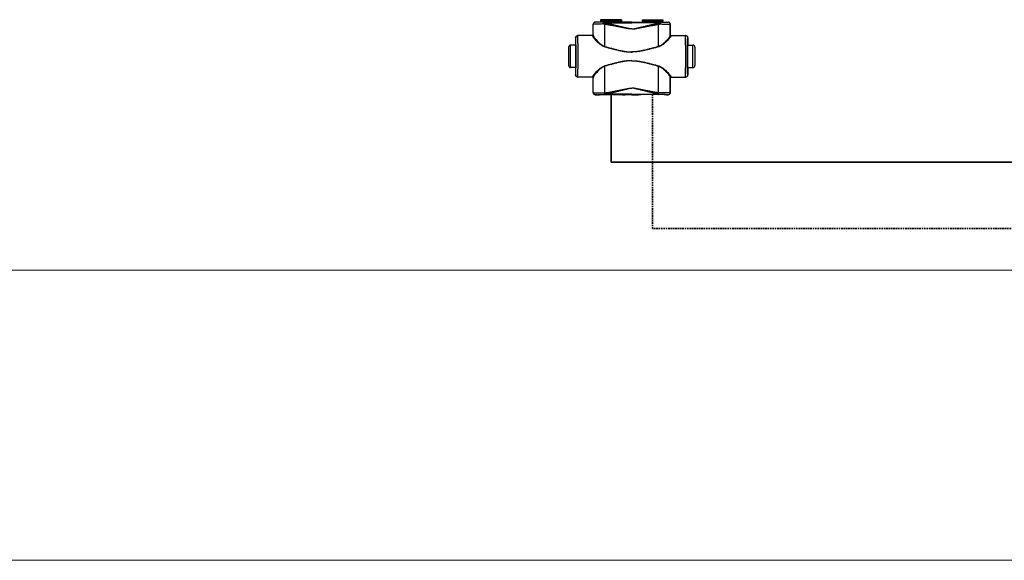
# Model space of a CAD drawing. Header units: millimetres. Extents: x 17747 to 112039, y -74980 to 446921.
# Tile 127 of 256: x 58055 to 59242, y -72260 to -71608. Entities that reach past the tile are written whole.
import ezdxf

# ---------------------------------------------------------------- set-up
doc = ezdxf.new("R2010")
doc.units = ezdxf.units.MM
doc.linetypes.add('phl_thick', pattern=[0])
doc.linetypes.add('VERDECKT', pattern=[9.525, 6.35, -3.175])
for name, color, linetype, lineweight in [('UT_SCHÉMA_PŘÍVOD', 10, 'Continuous', 35), ('UT_SCHÉMA_ZPÁTEČKA', 172, 'VERDECKT', 35), ('VZT_50 POPIS - OBECNE', 7, 'Continuous', 5)]:
    doc.layers.add(name, color=color, linetype=linetype, lineweight=lineweight)

msp = doc.modelspace()

# ---------------------------------------------------------------- linework, layer by layer
at = {"color": 0, "linetype": 'Continuous'}
for p, q in [((58746.6, -71613.8), (58746.5, -71613.7)), ((58746.5, -71626.7), (58746.5, -71613.7)), ((58749.1, -71611.3), (58749, -71611.2)), ((58750.6, -71611.2), (58749, -71611.2)), ((58751, -71611.3), (58750.6, -71611.2)), ((58780.6, -71608.3), (58755.4, -71608.3)), ((58755.4, -71608.3), (58755.4, -71609.7)), ((58755.4, -71609.7), (58756.3, -71610.7)), ((58755.4, -71609.7), (58780.6, -71609.7)), ((58756.3, -71610.7), (58779.6, -71610.7)), ((58756.5, -71611), (58779.5, -71611)), ((58756.5, -71611), (58756.5, -71611.4)), ((58764.1, -71611.4), (58759.2, -71611.4)), ((58759.2, -71612.1), (58759.2, -71611.4)), ((58759.2, -71612.1), (58793, -71612.1)), ((58793, -71611.4), (58771.8, -71611.4)), ((58779.5, -71611), (58779.5, -71611.4)), ((58780.6, -71609.7), (58779.6, -71610.7)), ((58780.6, -71608.3), (58780.6, -71609.7)), ((58786.7, -71611.2), (58785, -71611.3)), ((58793, -71611.2), (58786.7, -71611.2)), ((58793, -71611.2), (58799.2, -71611.2)), ((58793, -71611.4), (58814.1, -71611.4)), ((58826.7, -71612.1), (58793, -71612.1)), ((58799.2, -71611.2), (58801, -71611.3)), ((58805.4, -71608.3), (58830.6, -71608.3)), ((58805.4, -71608.3), (58805.4, -71609.7)), ((58830.6, -71609.7), (58805.4, -71609.7)), ((58805.4, -71609.7), (58806.3, -71610.7)), ((58829.6, -71610.7), (58806.3, -71610.7)), ((58829.5, -71611), (58806.5, -71611)), ((58806.5, -71611), (58806.5, -71611.4)), ((58821.8, -71611.4), (58826.7, -71611.4)), ((58826.7, -71612.1), (58826.7, -71611.4)), ((58829.5, -71611), (58829.5, -71611.4)), ((58830.6, -71609.7), (58829.6, -71610.7)), ((58830.6, -71608.3), (58830.6, -71609.7)), ((58835, -71611.3), (58835.3, -71611.2)), ((58835.3, -71611.2), (58837, -71611.2)), ((58836.8, -71611.3), (58837, -71611.2)), ((58839.3, -71613.8), (58839.5, -71613.7)), ((58839.5, -71626.7), (58839.5, -71613.7)), ((58745.8, -71627.5), (58727.8, -71627.5)), ((58746.5, -71626.7), (58746.6, -71626.7)), ((58839.5, -71626.7), (58839.3, -71626.7)), ((58840.1, -71627.5), (58858.2, -71627.5)), ((58725.5, -71639), (58719.3, -71639)), ((58719.3, -71666), (58719.3, -71639)), ((58725.5, -71630), (58725.3, -71630)), ((58725.3, -71630), (58725.3, -71638.2)), ((58725.3, -71638.2), (58725.5, -71638.5)), ((58725.6, -71638.5), (58725.6, -71638.5)), ((58860.3, -71638.5), (58860.3, -71638.5)), ((58860.4, -71630), (58860.7, -71630)), ((58860.7, -71638.2), (58860.4, -71638.5)), ((58860.4, -71639), (58866.7, -71639)), ((58860.7, -71630), (58860.7, -71638.2)), ((58866.7, -71666), (58866.7, -71639)), ((58716.8, -71641.5), (58716.8, -71663.5)), ((58869.2, -71641.5), (58869.2, -71663.5)), ((58725.5, -71666), (58719.3, -71666)), ((58725.5, -71666.5), (58725.3, -71666.9)), ((58725.3, -71666.9), (58725.3, -71675)), ((58725.3, -71675), (58725.5, -71675)), ((58725.6, -71666.5), (58725.6, -71666.5)), ((58860.3, -71666.5), (58860.3, -71666.5)), ((58860.4, -71666), (58866.7, -71666)), ((58860.4, -71666.5), (58860.7, -71666.9)), ((58860.7, -71675), (58860.4, -71675)), ((58860.7, -71666.9), (58860.7, -71675)), ((58745.8, -71677.5), (58727.8, -71677.5)), ((58746.6, -71678.3), (58746.5, -71678.3)), ((58746.5, -71696.4), (58746.5, -71678.3)), ((58839.3, -71678.3), (58839.5, -71678.3)), ((58839.5, -71696.4), (58839.5, -71678.3)), ((58840.1, -71677.5), (58858.2, -71677.5)), ((58746.5, -71696.4), (58746.6, -71696.3)), ((58749, -71698.9), (58749.1, -71698.8)), ((58750.6, -71698.9), (58749, -71698.9)), ((58751, -71698.8), (58750.6, -71698.9)), ((58760.5, -71696.7), (58760.7, -71696.7)), ((58760.8, -71698.7), (58761, -71698.7)), ((58793, -71698), (58761, -71698)), ((58761, -71698.7), (58761, -71698)), ((58761, -71698.7), (58762.3, -71698.7)), ((58773.6, -71698.7), (58793, -71698.7)), ((58786.7, -71698.9), (58785, -71698.8)), ((58793, -71698.9), (58786.7, -71698.9)), ((58793, -71698), (58824.9, -71698)), ((58812.3, -71698.7), (58793, -71698.7)), ((58793, -71698.9), (58799.2, -71698.9)), ((58799.2, -71698.9), (58801, -71698.8)), ((58824.9, -71698.7), (58823.6, -71698.7)), ((58824.9, -71698.7), (58824.9, -71698)), ((58825.1, -71698.7), (58824.9, -71698.7)), ((58825.4, -71696.7), (58825.2, -71696.7)), ((58835, -71698.8), (58835.3, -71698.9)), ((58835.3, -71698.9), (58837, -71698.9)), ((58837, -71698.9), (58836.8, -71698.8)), ((58839.5, -71696.4), (58839.3, -71696.3))]:
    msp.add_line(p, q, dxfattribs=at)
for centre, radius, start, end in [((58749.1, -71613.8), 2.5, 90.0025, 179.9975), ((58756, -71611), 0.5, 0, 45), ((58780, -71611), 0.5, 135, 180), ((58806, -71611), 0.5, 0, 45), ((58830, -71611), 0.5, 135, 180), ((58836.8, -71613.8), 2.5, 0.0025, 89.9975), ((58728, -71630), 2.5, 90.0022, 180.0011), ((58745.8, -71626.7), 0.8, 270.0036, 359.9972), ((58840.1, -71626.7), 0.8, 180.0028, 269.9964), ((58857.9, -71630), 2.5, 359.9989, 89.9978), ((58719.3, -71641.5), 2.5, 90, 180), ((56285.8, -71652.5), 2442.4, 359.6832, 0.3168), ((61300.1, -71652.5), 2442.4, 179.6832, 180.3168), ((58866.7, -71641.5), 2.5, 0, 90), ((58719.3, -71663.5), 2.5, 180, 270), ((58728, -71675), 2.5, 179.9989, 269.9978), ((58857.9, -71675), 2.5, 270.0022, 0.0011), ((58866.7, -71663.5), 2.5, 270, 0), ((58745.8, -71678.3), 0.8, 0.0028, 89.9964), ((58840.1, -71678.3), 0.8, 90.0036, 179.9972), ((58749.1, -71696.3), 2.5, 180.0025, 269.9975), ((58836.8, -71696.3), 2.5, 270.0025, 359.9975)]:
    msp.add_arc(centre, radius, start, end, dxfattribs=at)
at = {"color": 0, "linetype": 'Continuous', "extrusion": (0, 0, -1)}
for centre, major_axis, ratio, start_param, end_param in [((58749, -71613.7), (-1.77, 1.77), 0.999973, -0.785384, 0.785384), ((58768, -71611.3), (-17, 0), 0.005236, 4.941076, 6.283185), ((58768, -71611.3), (-17, 0), 0.005236, 3.141593, 4.483702), ((58727.8, -71630), (-2.5, 0), 0.999945, 0, 1.570796), ((58745.7, -71626.7), (-0.8, 0), 0.999986, -3.141593, -1.659157), ((58725.5, -71652.5), (0, 14), 0.010472, 0, 3.141593), ((58727.8, -71675), (-2.5, 0), 0.999945, -1.570796, 0), ((58745.7, -71678.3), (0.8, 0), 0.999986, -1.395381, 0), ((58749, -71696.4), (1.77, 1.77), 0.999973, -3.926977, -2.356208), ((58768, -71698.8), (-17, 0), 0.005236, 0, 1.229157), ((58768, -71698.8), (-17, 0), 0.005236, 1.912436, 3.141593)]:
    msp.add_ellipse(centre, major_axis=major_axis, ratio=ratio, start_param=start_param, end_param=end_param, dxfattribs=at)
at = {"color": 0, "linetype": 'Continuous'}
for centre, major_axis, ratio, start_param, end_param in [((58818, -71611.3), (17, 0), 0.005236, 3.141593, 4.483702), ((58818, -71611.3), (17, 0), 0.005236, 4.941076, 6.283185), ((58837, -71613.7), (1.77, 1.77), 0.999973, -0.785384, 0.785384), ((58840.3, -71626.7), (0.8, 0), 0.999986, -3.141593, -1.659157), ((58858.2, -71630), (2.5, 0), 0.999945, 0, 1.570796), ((58860.4, -71652.5), (0, 14), 0.010472, 0, 3.141593), ((58858.2, -71675), (2.5, 0), 0.999945, -1.570796, 0), ((58840.3, -71678.3), (-0.8, 0), 0.999986, -1.395381, 0), ((58818, -71698.8), (17, 0), 0.005236, 1.912436, 3.141593), ((58818, -71698.8), (17, 0), 0.005236, 0, 1.229157), ((58837, -71696.4), (-1.77, 1.77), 0.999973, -3.926977, -2.356208)]:
    msp.add_ellipse(centre, major_axis=major_axis, ratio=ratio, start_param=start_param, end_param=end_param, dxfattribs=at)
for points, knots in [([(58758.6, -71613.5), (58757.8, -71613.5), (58756.2, -71613.5), (58754.2, -71613.6), (58752.8, -71613.6), (58751.8, -71613.6), (58750.8, -71613.6), (58750, -71613.6), (58749.2, -71613.7), (58748.5, -71613.7), (58748, -71613.7), (58747.5, -71613.7), (58747.3, -71613.7), (58747.1, -71613.7), (58746.9, -71613.8), (58746.8, -71613.8), (58746.7, -71613.8), (58746.6, -71613.8), (58746.6, -71613.8), (58746.6, -71613.8), (58746.6, -71613.8)], [0, 0, 0, 0, 0.207034, 0.39928, 0.488214, 0.57154, 0.648707, 0.71921, 0.782588, 0.838437, 0.886403, 0.926186, 0.942933, 0.957549, 0.970012, 0.98031, 0.988432, 0.994377, 0.998178, 1, 1, 1, 1]), ([(58746.6, -71627.2), (58746.6, -71626.1), (58746.6, -71621.7), (58746.6, -71617.2), (58746.6, -71613.8)], [0, 0, 0, 0, 0.250733, 1, 1, 1, 1]), ([(58759.2, -71611.4), (58758.5, -71611.4), (58757.2, -71611.4), (58755.5, -71611.4), (58754.3, -71611.4), (58753.4, -71611.4), (58752.7, -71611.4), (58751.9, -71611.4), (58751.3, -71611.4), (58750.7, -71611.4), (58750.2, -71611.4), (58749.9, -71611.4), (58749.6, -71611.4), (58749.5, -71611.4), (58749.4, -71611.3), (58749.3, -71611.3), (58749.2, -71611.3), (58749.2, -71611.3), (58749.1, -71611.3), (58749.1, -71611.3), (58749.1, -71611.3), (58749.1, -71611.3), (58749.1, -71611.3), (58749.1, -71611.3)], [0, 0, 0, 0, 0.207653, 0.400343, 0.489423, 0.572844, 0.650059, 0.720565, 0.783909, 0.839692, 0.887568, 0.927242, 0.943927, 0.958477, 0.970869, 0.981088, 0.989117, 0.992306, 0.994945, 0.997032, 0.998568, 0.999554, 1, 1, 1, 1]), ([(58759.2, -71611.4), (58759.2, -71611.4), (58759.1, -71611.5), (58759, -71611.6), (58758.9, -71611.8), (58758.8, -71612), (58758.8, -71612.3), (58758.7, -71612.7), (58758.7, -71613.1), (58758.6, -71613.4), (58758.6, -71613.5)], [0, 0, 0, 0, 0.117156, 0.161001, 0.211236, 0.330442, 0.472834, 0.634922, 0.812344, 1, 1, 1, 1]), ([(58759.2, -71612.1), (58759.1, -71612.3), (58758.9, -71612.8), (58758.7, -71613.3), (58758.6, -71613.5)], [0, 0, 0, 0, 0.464895, 1, 1, 1, 1]), ([(58760.5, -71613.9), (58760.3, -71613.9), (58759.7, -71613.8), (58759.1, -71613.6), (58758.6, -71613.5)], [0, 0, 0, 0, 0.252579, 1, 1, 1, 1]), ([(58760.8, -71612.5), (58760.7, -71612.5), (58760.2, -71612.4), (58759.6, -71612.2), (58759.2, -71612.1)], [0, 0, 0, 0, 0.253704, 1, 1, 1, 1]), ([(58760.8, -71612.5), (58760.8, -71612.7), (58760.6, -71613.2), (58760.5, -71613.6), (58760.5, -71613.9)], [0, 0, 0, 0, 0.464569, 1, 1, 1, 1]), ([(58793, -71619.5), (58793, -71619.5), (58792.3, -71619.5), (58790.9, -71619.4), (58788.8, -71619.2), (58786.8, -71618.8), (58784.1, -71618.3), (58780.7, -71617.6), (58776.7, -71616.8), (58772.6, -71616.1), (58768.6, -71615.3), (58764.5, -71614.6), (58761.8, -71614.1), (58760.5, -71613.9)], [0.5000015, 0.5000015, 0.5000015, 0.5000015, 0.500002, 0.5313979, 0.5627848, 0.5941575, 0.6255147, 0.6881766, 0.7507583, 0.8132458, 0.8756245, 0.9378805, 1, 1, 1, 1]), ([(58760.5, -71640.7), (58760.5, -71638.4), (58760.5, -71629.5), (58760.5, -71620.6), (58760.5, -71613.9)], [0, 0, 0, 0, 0.250952, 1, 1, 1, 1]), ([(58793, -71619.3), (58793, -71619.3), (58792.6, -71619.3), (58791.9, -71619.3), (58790.5, -71619.2), (58788.8, -71618.9), (58786.8, -71618.5), (58784.8, -71618), (58782.8, -71617.5), (58780.1, -71616.9), (58776.8, -71616.1), (58772.8, -71615.2), (58768.8, -71614.2), (58764.8, -71613.4), (58762.2, -71612.8), (58760.8, -71612.5)], [0.499995, 0.499995, 0.499995, 0.499995, 0.4999958, 0.5157333, 0.5314718, 0.5629204, 0.5943483, 0.6257534, 0.6571339, 0.6884877, 0.7511054, 0.813586, 0.8759088, 0.9380534, 1, 1, 1, 1]), ([(58771.8, -71611.4), (58771.2, -71611.4), (58769.9, -71611.4), (58768, -71611.5), (58766, -71611.4), (58764.7, -71611.4), (58764.1, -71611.4)], [0, 0, 0, 0, 0.248355, 0.5, 0.751645, 1, 1, 1, 1]), ([(58793, -71619.3), (58793, -71619.3), (58793.3, -71619.3), (58794, -71619.3), (58795.4, -71619.2), (58797.1, -71618.9), (58799.1, -71618.5), (58801.1, -71618), (58803.1, -71617.5), (58805.8, -71616.9), (58809.1, -71616.1), (58813.1, -71615.2), (58817.1, -71614.2), (58821.1, -71613.4), (58823.7, -71612.8), (58825.1, -71612.5)], [0.499995, 0.499995, 0.499995, 0.499995, 0.4999958, 0.5157333, 0.5314718, 0.5629204, 0.5943483, 0.6257534, 0.6571339, 0.6884877, 0.7511054, 0.813586, 0.8759088, 0.9380534, 1, 1, 1, 1]), ([(58793, -71619.5), (58793, -71619.5), (58793.6, -71619.5), (58795, -71619.4), (58797.1, -71619.2), (58799.1, -71618.8), (58801.8, -71618.3), (58805.2, -71617.6), (58809.2, -71616.8), (58813.3, -71616.1), (58817.3, -71615.3), (58821.4, -71614.6), (58824.1, -71614.1), (58825.4, -71613.9)], [0.5000015, 0.5000015, 0.5000015, 0.5000015, 0.500002, 0.5313979, 0.5627848, 0.5941575, 0.6255147, 0.6881766, 0.7507583, 0.8132458, 0.8756245, 0.9378805, 1, 1, 1, 1]), ([(58814.1, -71611.4), (58814.7, -71611.4), (58816, -71611.4), (58818, -71611.5), (58819.9, -71611.4), (58821.2, -71611.4), (58821.8, -71611.4)], [0, 0, 0, 0, 0.248355, 0.5, 0.751645, 1, 1, 1, 1]), ([(58825.1, -71612.5), (58825.2, -71612.5), (58825.7, -71612.4), (58826.3, -71612.2), (58826.7, -71612.1)], [0, 0, 0, 0, 0.253704, 1, 1, 1, 1]), ([(58825.1, -71612.5), (58825.1, -71612.7), (58825.3, -71613.2), (58825.4, -71613.6), (58825.4, -71613.9)], [0, 0, 0, 0, 0.464569, 1, 1, 1, 1]), ([(58825.4, -71613.9), (58825.6, -71613.9), (58826.2, -71613.8), (58826.8, -71613.6), (58827.3, -71613.5)], [0, 0, 0, 0, 0.252579, 1, 1, 1, 1]), ([(58825.4, -71640.7), (58825.4, -71638.4), (58825.4, -71629.5), (58825.4, -71620.6), (58825.4, -71613.9)], [0, 0, 0, 0, 0.250952, 1, 1, 1, 1]), ([(58826.7, -71611.4), (58827.4, -71611.4), (58828.7, -71611.4), (58830.4, -71611.4), (58831.6, -71611.4), (58832.5, -71611.4), (58833.2, -71611.4), (58834, -71611.4), (58834.6, -71611.4), (58835.2, -71611.4), (58835.7, -71611.4), (58836, -71611.4), (58836.3, -71611.4), (58836.4, -71611.4), (58836.5, -71611.3), (58836.6, -71611.3), (58836.7, -71611.3), (58836.7, -71611.3), (58836.8, -71611.3), (58836.8, -71611.3), (58836.8, -71611.3), (58836.8, -71611.3), (58836.8, -71611.3), (58836.8, -71611.3)], [0, 0, 0, 0, 0.207653, 0.400343, 0.489423, 0.572844, 0.650059, 0.720565, 0.783909, 0.839692, 0.887568, 0.927242, 0.943927, 0.958477, 0.970869, 0.981088, 0.989117, 0.992306, 0.994945, 0.997032, 0.998568, 0.999554, 1, 1, 1, 1]), ([(58826.7, -71611.4), (58826.7, -71611.4), (58826.8, -71611.5), (58826.9, -71611.6), (58827, -71611.8), (58827.1, -71612), (58827.1, -71612.3), (58827.2, -71612.7), (58827.2, -71613.1), (58827.3, -71613.4), (58827.3, -71613.5)], [0, 0, 0, 0, 0.117156, 0.161001, 0.211236, 0.330442, 0.472834, 0.634922, 0.812344, 1, 1, 1, 1]), ([(58826.7, -71612.1), (58826.8, -71612.3), (58827, -71612.8), (58827.2, -71613.3), (58827.3, -71613.5)], [0, 0, 0, 0, 0.464895, 1, 1, 1, 1]), ([(58827.3, -71613.5), (58828.1, -71613.5), (58829.7, -71613.5), (58831.7, -71613.6), (58833.1, -71613.6), (58834.1, -71613.6), (58835.1, -71613.6), (58835.9, -71613.6), (58836.7, -71613.7), (58837.4, -71613.7), (58837.9, -71613.7), (58838.4, -71613.7), (58838.6, -71613.7), (58838.8, -71613.7), (58839, -71613.8), (58839.1, -71613.8), (58839.2, -71613.8), (58839.3, -71613.8), (58839.3, -71613.8), (58839.3, -71613.8), (58839.3, -71613.8)], [0, 0, 0, 0, 0.207034, 0.39928, 0.488214, 0.57154, 0.648707, 0.71921, 0.782588, 0.838437, 0.886403, 0.926186, 0.942933, 0.957549, 0.970012, 0.98031, 0.988432, 0.994377, 0.998178, 1, 1, 1, 1]), ([(58839.3, -71627.2), (58839.3, -71626.1), (58839.3, -71621.7), (58839.3, -71617.2), (58839.3, -71613.8)], [0, 0, 0, 0, 0.250733, 1, 1, 1, 1]), ([(58728.2, -71639), (58728.2, -71638.2), (58728.1, -71636.6), (58728.1, -71634.6), (58728.1, -71633.2), (58728.1, -71632.3), (58728.1, -71631.4), (58728.1, -71630.6), (58728.1, -71629.9), (58728, -71629.3), (58728, -71628.8), (58728, -71628.4), (58728, -71628.1), (58728, -71628), (58728, -71627.8), (58728, -71627.7), (58728, -71627.6), (58728, -71627.6), (58728, -71627.5), (58728, -71627.5), (58728, -71627.5), (58728, -71627.5)], [0, 0, 0, 0, 0.218984, 0.416191, 0.505653, 0.588551, 0.664564, 0.733396, 0.794781, 0.848478, 0.894279, 0.932006, 0.947796, 0.961515, 0.973152, 0.982695, 0.990138, 0.995479, 0.998726, 0.999584, 1, 1, 1, 1]), ([(58746.6, -71627.2), (58746.6, -71627.3), (58746.5, -71627.6), (58746.4, -71627.8), (58746.1, -71628), (58745.9, -71628), (58745.8, -71628)], [0, 0, 0, 0, 0.247572, 0.496581, 0.747591, 1, 1, 1, 1]), ([(58745.8, -71627.5), (58745.8, -71627.5), (58745.8, -71627.5), (58745.8, -71627.5), (58745.8, -71627.5), (58745.8, -71627.6), (58745.8, -71627.6), (58745.8, -71627.6), (58745.8, -71627.7), (58745.8, -71627.8), (58745.8, -71627.9), (58745.8, -71628), (58745.8, -71628)], [0, 0, 0, 0, 0.005122, 0.017304, 0.037118, 0.064661, 0.143035, 0.252499, 0.393016, 0.564526, 0.766907, 1, 1, 1, 1]), ([(58746.6, -71626.7), (58746.6, -71626.7), (58746.6, -71626.7), (58746.6, -71626.7), (58746.6, -71626.7), (58746.6, -71626.8), (58746.6, -71626.8), (58746.6, -71626.8), (58746.6, -71626.9), (58746.6, -71627), (58746.6, -71627.1), (58746.6, -71627.2), (58746.6, -71627.2)], [0, 0, 0, 0, 0.005057, 0.017214, 0.037015, 0.06455, 0.142921, 0.252392, 0.392925, 0.564459, 0.766871, 1, 1, 1, 1]), ([(58746.6, -71627.2), (58746.6, -71627.3), (58746.6, -71627.5), (58746.7, -71627.7), (58746.8, -71628), (58747, -71628.4), (58747.3, -71628.9), (58747.8, -71629.6), (58748.4, -71630.5), (58749.4, -71631.7), (58750.8, -71633.3), (58752.7, -71635.3), (58754.6, -71637), (58756.2, -71638.3), (58757.9, -71639.6), (58759.4, -71640.3), (58760.5, -71640.7)], [0, 0, 0, 0, 0.010286, 0.022433, 0.036551, 0.052653, 0.090607, 0.135698, 0.187142, 0.244158, 0.372094, 0.514728, 0.6685, 0.748767, 0.830965, 1, 1, 1, 1]), ([(58839.3, -71627.2), (58839.3, -71627.3), (58839.3, -71627.5), (58839.2, -71627.7), (58839.1, -71628), (58838.9, -71628.4), (58838.6, -71628.9), (58838.1, -71629.6), (58837.5, -71630.5), (58836.5, -71631.7), (58835.1, -71633.3), (58833.2, -71635.3), (58831.3, -71637), (58829.7, -71638.3), (58828, -71639.6), (58826.5, -71640.3), (58825.4, -71640.7)], [0, 0, 0, 0, 0.010286, 0.022433, 0.036551, 0.052653, 0.090607, 0.135698, 0.187142, 0.244158, 0.372094, 0.514728, 0.6685, 0.748767, 0.830965, 1, 1, 1, 1]), ([(58839.3, -71626.7), (58839.3, -71626.7), (58839.3, -71626.7), (58839.3, -71626.7), (58839.3, -71626.7), (58839.3, -71626.8), (58839.3, -71626.8), (58839.3, -71626.8), (58839.3, -71626.9), (58839.3, -71627), (58839.3, -71627.1), (58839.3, -71627.2), (58839.3, -71627.2)], [0, 0, 0, 0, 0.005057, 0.017214, 0.037015, 0.06455, 0.142921, 0.252392, 0.392925, 0.564459, 0.766871, 1, 1, 1, 1]), ([(58839.3, -71627.2), (58839.3, -71627.3), (58839.4, -71627.6), (58839.5, -71627.8), (58839.8, -71628), (58840, -71628), (58840.1, -71628)], [0, 0, 0, 0, 0.247572, 0.496581, 0.747591, 1, 1, 1, 1]), ([(58840.1, -71627.5), (58840.1, -71627.5), (58840.1, -71627.5), (58840.1, -71627.5), (58840.1, -71627.5), (58840.1, -71627.6), (58840.1, -71627.6), (58840.1, -71627.6), (58840.1, -71627.7), (58840.1, -71627.8), (58840.1, -71627.9), (58840.1, -71628), (58840.1, -71628)], [0, 0, 0, 0, 0.005122, 0.017304, 0.037118, 0.064661, 0.143035, 0.252499, 0.393016, 0.564526, 0.766907, 1, 1, 1, 1]), ([(58857.7, -71639), (58857.7, -71638.2), (58857.8, -71636.6), (58857.8, -71634.6), (58857.8, -71633.2), (58857.8, -71632.3), (58857.8, -71631.4), (58857.8, -71630.6), (58857.8, -71629.9), (58857.9, -71629.3), (58857.9, -71628.8), (58857.9, -71628.4), (58857.9, -71628.1), (58857.9, -71628), (58857.9, -71627.8), (58857.9, -71627.7), (58857.9, -71627.6), (58857.9, -71627.6), (58857.9, -71627.5), (58857.9, -71627.5), (58857.9, -71627.5), (58857.9, -71627.5)], [0, 0, 0, 0, 0.218984, 0.416191, 0.505653, 0.588551, 0.664564, 0.733396, 0.794781, 0.848478, 0.894279, 0.932006, 0.947796, 0.961515, 0.973152, 0.982695, 0.990138, 0.995479, 0.998726, 0.999584, 1, 1, 1, 1]), ([(58725.6, -71638.5), (58725.6, -71637.9), (58725.6, -71636.7), (58725.6, -71635.2), (58725.6, -71634.2), (58725.6, -71633.5), (58725.6, -71632.8), (58725.6, -71632.3), (58725.6, -71631.8), (58725.5, -71631.3), (58725.5, -71630.9), (58725.5, -71630.6), (58725.5, -71630.4), (58725.5, -71630.3), (58725.5, -71630.2), (58725.5, -71630.2), (58725.5, -71630.1), (58725.5, -71630.1), (58725.5, -71630), (58725.5, -71630), (58725.5, -71630)], [0, 0, 0, 0, 0.221931, 0.420259, 0.509783, 0.592499, 0.668149, 0.736495, 0.797321, 0.850436, 0.895675, 0.932895, 0.948462, 0.961984, 0.973451, 0.982856, 0.990196, 0.99547, 0.998697, 1, 1, 1, 1]), ([(58725.6, -71666.5), (58725.7, -71664.3), (58725.7, -71659.6), (58725.7, -71652.5), (58725.7, -71645.4), (58725.7, -71640.7), (58725.6, -71638.5)], [0, 0, 0, 0, 0.235226, 0.499987, 0.764754, 1, 1, 1, 1]), ([(58745.8, -71628), (58745.8, -71628.1), (58745.8, -71628.2), (58745.9, -71628.5), (58746, -71628.7), (58746.2, -71629.1), (58746.6, -71629.6), (58747.1, -71630.3), (58747.7, -71631.1), (58748.8, -71632.3), (58750.3, -71633.9), (58752.3, -71635.9), (58754.2, -71637.5), (58755.9, -71638.8), (58757.8, -71640), (58759.3, -71640.7), (58760.4, -71641)], [0, 0, 0, 0, 0.009694, 0.02127, 0.034861, 0.050494, 0.087694, 0.13227, 0.183417, 0.240322, 0.368483, 0.511765, 0.666448, 0.747227, 0.829948, 1, 1, 1, 1]), ([(58840.1, -71628), (58840.1, -71628.1), (58840.1, -71628.2), (58840, -71628.5), (58839.9, -71628.7), (58839.7, -71629.1), (58839.3, -71629.6), (58838.8, -71630.3), (58838.2, -71631.1), (58837.1, -71632.3), (58835.6, -71633.9), (58833.6, -71635.9), (58831.7, -71637.5), (58830, -71638.8), (58828.1, -71640), (58826.6, -71640.7), (58825.5, -71641)], [0, 0, 0, 0, 0.009694, 0.02127, 0.034861, 0.050494, 0.087694, 0.13227, 0.183417, 0.240322, 0.368483, 0.511765, 0.666448, 0.747227, 0.829948, 1, 1, 1, 1]), ([(58860.3, -71666.5), (58860.2, -71664.3), (58860.2, -71659.6), (58860.2, -71652.5), (58860.2, -71645.4), (58860.2, -71640.7), (58860.3, -71638.5)], [0, 0, 0, 0, 0.235226, 0.499987, 0.764754, 1, 1, 1, 1]), ([(58860.3, -71638.5), (58860.3, -71637.9), (58860.3, -71636.7), (58860.3, -71635.2), (58860.3, -71634.2), (58860.3, -71633.5), (58860.3, -71632.8), (58860.3, -71632.3), (58860.3, -71631.8), (58860.4, -71631.3), (58860.4, -71630.9), (58860.4, -71630.6), (58860.4, -71630.4), (58860.4, -71630.3), (58860.4, -71630.2), (58860.4, -71630.2), (58860.4, -71630.1), (58860.4, -71630.1), (58860.4, -71630), (58860.4, -71630), (58860.4, -71630)], [0, 0, 0, 0, 0.221931, 0.420259, 0.509783, 0.592499, 0.668149, 0.736495, 0.797321, 0.850436, 0.895675, 0.932895, 0.948462, 0.961984, 0.973451, 0.982856, 0.990196, 0.99547, 0.998697, 1, 1, 1, 1]), ([(58760.5, -71640.7), (58760.5, -71640.7), (58760.5, -71640.8), (58760.4, -71640.9), (58760.4, -71641)], [0, 0, 0, 0, 0.258378, 1, 1, 1, 1]), ([(58760.4, -71641), (58763.1, -71641.7), (58767.1, -71642.8), (58772.4, -71644.1), (58776.5, -71645.1), (58780.5, -71646), (58784.6, -71646.7), (58788.1, -71647.1), (58790.9, -71647.3), (58792.3, -71647.3), (58793, -71647.3), (58793, -71647.3)], [0, 0, 0, 0, 0.1245061, 0.1869228, 0.2494269, 0.3120016, 0.3746311, 0.4372993, 0.4686472, 0.4999998, 0.5, 0.5, 0.5, 0.5]), ([(58760.5, -71640.7), (58763.2, -71641.4), (58767.2, -71642.5), (58772.5, -71643.9), (58776.5, -71644.9), (58780.6, -71645.8), (58784.7, -71646.6), (58788.1, -71647), (58790.9, -71647.2), (58792.3, -71647.2), (58793, -71647.2), (58793, -71647.2)], [0, 0, 0, 0, 0.1244767, 0.1868883, 0.2493924, 0.3119715, 0.3746087, 0.437287, 0.4686409, 0.4999998, 0.5, 0.5, 0.5, 0.5]), ([(58825.4, -71640.7), (58822.7, -71641.4), (58818.8, -71642.5), (58813.4, -71643.9), (58809.4, -71644.9), (58805.3, -71645.8), (58801.2, -71646.6), (58797.8, -71647), (58795, -71647.2), (58793.6, -71647.2), (58793, -71647.2), (58793, -71647.2)], [0, 0, 0, 0, 0.1244767, 0.1868883, 0.2493924, 0.3119715, 0.3746087, 0.437287, 0.4686409, 0.4999998, 0.5, 0.5, 0.5, 0.5]), ([(58825.5, -71641), (58822.8, -71641.7), (58818.8, -71642.8), (58813.5, -71644.1), (58809.4, -71645.1), (58805.4, -71646), (58801.3, -71646.7), (58797.8, -71647.1), (58795, -71647.3), (58793.6, -71647.3), (58793, -71647.3), (58793, -71647.3)], [0, 0, 0, 0, 0.1245061, 0.1869228, 0.2494269, 0.3120016, 0.3746311, 0.4372993, 0.4686472, 0.4999998, 0.5, 0.5, 0.5, 0.5]), ([(58825.4, -71640.7), (58825.4, -71640.7), (58825.4, -71640.8), (58825.5, -71640.9), (58825.5, -71641)], [0, 0, 0, 0, 0.258378, 1, 1, 1, 1]), ([(58793, -71657.7), (58791.6, -71657.7), (58788.8, -71657.8), (58784.6, -71658.3), (58780.5, -71659), (58776.5, -71659.9), (58772.4, -71660.9), (58767.1, -71662.2), (58763.1, -71663.3), (58760.4, -71664)], [0.5, 0.5, 0.5, 0.5, 0.5626889, 0.6253582, 0.6879892, 0.7505657, 0.8130716, 0.8754902, 1, 1, 1, 1]), ([(58793, -71657.8), (58791.6, -71657.8), (58788.8, -71657.9), (58784.7, -71658.5), (58780.6, -71659.2), (58776.5, -71660.1), (58772.5, -71661.1), (58767.2, -71662.5), (58763.2, -71663.6), (58760.5, -71664.4)], [0.5, 0.5, 0.5, 0.5, 0.5627005, 0.6253799, 0.6880187, 0.7505997, 0.8131057, 0.8755193, 1, 1, 1, 1]), ([(58793, -71657.7), (58794.3, -71657.7), (58797.1, -71657.8), (58801.3, -71658.3), (58805.4, -71659), (58809.4, -71659.9), (58813.5, -71660.9), (58818.8, -71662.2), (58822.8, -71663.3), (58825.5, -71664)], [0.5, 0.5, 0.5, 0.5, 0.5626889, 0.6253582, 0.6879892, 0.7505657, 0.8130716, 0.8754902, 1, 1, 1, 1]), ([(58793, -71657.8), (58794.3, -71657.8), (58797.1, -71657.9), (58801.2, -71658.5), (58805.3, -71659.2), (58809.4, -71660.1), (58813.4, -71661.1), (58818.8, -71662.5), (58822.7, -71663.6), (58825.4, -71664.4)], [0.5, 0.5, 0.5, 0.5, 0.5627005, 0.6253799, 0.6880187, 0.7505997, 0.8131057, 0.8755193, 1, 1, 1, 1]), ([(58725.5, -71675), (58725.5, -71675), (58725.5, -71675), (58725.5, -71675), (58725.5, -71674.9), (58725.5, -71674.9), (58725.5, -71674.8), (58725.5, -71674.7), (58725.5, -71674.6), (58725.5, -71674.4), (58725.5, -71674.1), (58725.5, -71673.7), (58725.6, -71673.3), (58725.6, -71672.8), (58725.6, -71672.2), (58725.6, -71671.5), (58725.6, -71670.8), (58725.6, -71669.8), (58725.6, -71668.3), (58725.6, -71667.1), (58725.6, -71666.5)], [0, 0, 0, 0, 0.001303, 0.00453, 0.009804, 0.017144, 0.026549, 0.038016, 0.051538, 0.067105, 0.104325, 0.149564, 0.202679, 0.263505, 0.331851, 0.407501, 0.490217, 0.579741, 0.778069, 1, 1, 1, 1]), ([(58728, -71677.5), (58728, -71677.5), (58728, -71677.5), (58728, -71677.5), (58728, -71677.5), (58728, -71677.4), (58728, -71677.3), (58728, -71677.2), (58728, -71677.1), (58728, -71676.9), (58728, -71676.6), (58728, -71676.3), (58728, -71675.7), (58728.1, -71675.1), (58728.1, -71674.4), (58728.1, -71673.6), (58728.1, -71672.8), (58728.1, -71671.8), (58728.1, -71670.4), (58728.1, -71668.4), (58728.2, -71666.9), (58728.2, -71666)], [0, 0, 0, 0, 0.000416, 0.001274, 0.004521, 0.009862, 0.017305, 0.026849, 0.038485, 0.052204, 0.067994, 0.105721, 0.151522, 0.205219, 0.266604, 0.335437, 0.411449, 0.494347, 0.58381, 0.781016, 1, 1, 1, 1]), ([(58760.4, -71664), (58759.3, -71664.3), (58757.8, -71665.1), (58755.9, -71666.3), (58754.2, -71667.5), (58752.3, -71669.2), (58750.3, -71671.1), (58748.8, -71672.7), (58747.7, -71673.9), (58747.1, -71674.7), (58746.6, -71675.4), (58746.2, -71675.9), (58746, -71676.3), (58745.9, -71676.6), (58745.8, -71676.8), (58745.8, -71676.9), (58745.8, -71677)], [0, 0, 0, 0, 0.170052, 0.252774, 0.333553, 0.488235, 0.631517, 0.759678, 0.816583, 0.86773, 0.912306, 0.949506, 0.965139, 0.978731, 0.990306, 1, 1, 1, 1]), ([(58760.5, -71664.4), (58759.4, -71664.7), (58757.9, -71665.4), (58756.2, -71666.7), (58754.6, -71668), (58752.7, -71669.7), (58750.8, -71671.7), (58749.4, -71673.4), (58748.4, -71674.6), (58747.8, -71675.4), (58747.3, -71676.1), (58747, -71676.7), (58746.8, -71677.1), (58746.7, -71677.3), (58746.6, -71677.6), (58746.6, -71677.7), (58746.6, -71677.8)], [0, 0, 0, 0, 0.169036, 0.251233, 0.3315, 0.485272, 0.627906, 0.755842, 0.812858, 0.864302, 0.909393, 0.947347, 0.963449, 0.977567, 0.989714, 1, 1, 1, 1]), ([(58760.5, -71664.4), (58760.5, -71664.3), (58760.5, -71664.2), (58760.4, -71664.1), (58760.4, -71664)], [0, 0, 0, 0, 0.258378, 1, 1, 1, 1]), ([(58760.5, -71696.7), (58760.5, -71694), (58760.5, -71683.2), (58760.5, -71672.5), (58760.5, -71664.4)], [0, 0, 0, 0, 0.248459, 1, 1, 1, 1]), ([(58825.4, -71664.4), (58825.4, -71664.3), (58825.4, -71664.2), (58825.5, -71664.1), (58825.5, -71664)], [0, 0, 0, 0, 0.258378, 1, 1, 1, 1]), ([(58825.4, -71664.4), (58826.5, -71664.7), (58828, -71665.4), (58829.7, -71666.7), (58831.3, -71668), (58833.2, -71669.7), (58835.1, -71671.7), (58836.5, -71673.4), (58837.5, -71674.6), (58838.1, -71675.4), (58838.6, -71676.1), (58838.9, -71676.7), (58839.1, -71677.1), (58839.2, -71677.3), (58839.3, -71677.6), (58839.3, -71677.7), (58839.3, -71677.8)], [0, 0, 0, 0, 0.169036, 0.251233, 0.3315, 0.485272, 0.627906, 0.755842, 0.812858, 0.864302, 0.909393, 0.947347, 0.963449, 0.977567, 0.989714, 1, 1, 1, 1]), ([(58825.4, -71696.7), (58825.4, -71694), (58825.4, -71683.2), (58825.4, -71672.5), (58825.4, -71664.4)], [0, 0, 0, 0, 0.248459, 1, 1, 1, 1]), ([(58825.5, -71664), (58826.6, -71664.3), (58828.1, -71665.1), (58830, -71666.3), (58831.7, -71667.5), (58833.6, -71669.2), (58835.6, -71671.1), (58837.1, -71672.7), (58838.2, -71673.9), (58838.8, -71674.7), (58839.3, -71675.4), (58839.7, -71675.9), (58839.9, -71676.3), (58840, -71676.6), (58840.1, -71676.8), (58840.1, -71676.9), (58840.1, -71677)], [0, 0, 0, 0, 0.170052, 0.252774, 0.333553, 0.488235, 0.631517, 0.759678, 0.816583, 0.86773, 0.912306, 0.949506, 0.965139, 0.978731, 0.990306, 1, 1, 1, 1]), ([(58857.9, -71677.5), (58857.9, -71677.5), (58857.9, -71677.5), (58857.9, -71677.5), (58857.9, -71677.5), (58857.9, -71677.4), (58857.9, -71677.3), (58857.9, -71677.2), (58857.9, -71677.1), (58857.9, -71676.9), (58857.9, -71676.6), (58857.9, -71676.3), (58857.9, -71675.7), (58857.8, -71675.1), (58857.8, -71674.4), (58857.8, -71673.6), (58857.8, -71672.8), (58857.8, -71671.8), (58857.8, -71670.4), (58857.8, -71668.4), (58857.7, -71666.9), (58857.7, -71666)], [0, 0, 0, 0, 0.000416, 0.001274, 0.004521, 0.009862, 0.017305, 0.026849, 0.038485, 0.052204, 0.067994, 0.105721, 0.151522, 0.205219, 0.266604, 0.335437, 0.411449, 0.494347, 0.58381, 0.781016, 1, 1, 1, 1]), ([(58860.4, -71675), (58860.4, -71675), (58860.4, -71675), (58860.4, -71675), (58860.4, -71674.9), (58860.4, -71674.9), (58860.4, -71674.8), (58860.4, -71674.7), (58860.4, -71674.6), (58860.4, -71674.4), (58860.4, -71674.1), (58860.4, -71673.7), (58860.3, -71673.3), (58860.3, -71672.8), (58860.3, -71672.2), (58860.3, -71671.5), (58860.3, -71670.8), (58860.3, -71669.8), (58860.3, -71668.3), (58860.3, -71667.1), (58860.3, -71666.5)], [0, 0, 0, 0, 0.001303, 0.00453, 0.009804, 0.017144, 0.026549, 0.038016, 0.051538, 0.067105, 0.104325, 0.149564, 0.202679, 0.263505, 0.331851, 0.407501, 0.490217, 0.579741, 0.778069, 1, 1, 1, 1]), ([(58745.8, -71677), (58745.8, -71677), (58745.8, -71677.1), (58745.8, -71677.2), (58745.8, -71677.3), (58745.8, -71677.4), (58745.8, -71677.4), (58745.8, -71677.5), (58745.8, -71677.5), (58745.8, -71677.5), (58745.8, -71677.5), (58745.8, -71677.5), (58745.8, -71677.5)], [0, 0, 0, 0, 0.233093, 0.435474, 0.606984, 0.747501, 0.856965, 0.935339, 0.962882, 0.982696, 0.994878, 1, 1, 1, 1]), ([(58746.6, -71677.8), (58746.6, -71677.7), (58746.5, -71677.5), (58746.4, -71677.2), (58746.1, -71677), (58745.9, -71677), (58745.8, -71677)], [0, 0, 0, 0, 0.247572, 0.496581, 0.747591, 1, 1, 1, 1]), ([(58746.6, -71696.3), (58746.6, -71694.8), (58746.6, -71688.6), (58746.6, -71682.4), (58746.6, -71677.8)], [0, 0, 0, 0, 0.248801, 1, 1, 1, 1]), ([(58746.6, -71677.8), (58746.6, -71677.8), (58746.6, -71677.9), (58746.6, -71678), (58746.6, -71678.1), (58746.6, -71678.2), (58746.6, -71678.2), (58746.6, -71678.3), (58746.6, -71678.3), (58746.6, -71678.3), (58746.6, -71678.3), (58746.6, -71678.3), (58746.6, -71678.3)], [0, 0, 0, 0, 0.23313, 0.435541, 0.607074, 0.747608, 0.857079, 0.93545, 0.962985, 0.982786, 0.994943, 1, 1, 1, 1]), ([(58839.3, -71677.8), (58839.3, -71677.7), (58839.4, -71677.5), (58839.5, -71677.2), (58839.8, -71677), (58840, -71677), (58840.1, -71677)], [0, 0, 0, 0, 0.247572, 0.496581, 0.747591, 1, 1, 1, 1]), ([(58839.3, -71696.3), (58839.3, -71694.8), (58839.3, -71688.6), (58839.3, -71682.4), (58839.3, -71677.8)], [0, 0, 0, 0, 0.248801, 1, 1, 1, 1]), ([(58839.3, -71677.8), (58839.3, -71677.8), (58839.3, -71677.9), (58839.3, -71678), (58839.3, -71678.1), (58839.3, -71678.2), (58839.3, -71678.2), (58839.3, -71678.3), (58839.3, -71678.3), (58839.3, -71678.3), (58839.3, -71678.3), (58839.3, -71678.3), (58839.3, -71678.3)], [0, 0, 0, 0, 0.23313, 0.435541, 0.607074, 0.747608, 0.857079, 0.93545, 0.962985, 0.982786, 0.994943, 1, 1, 1, 1]), ([(58840.1, -71677), (58840.1, -71677), (58840.1, -71677.1), (58840.1, -71677.2), (58840.1, -71677.3), (58840.1, -71677.4), (58840.1, -71677.4), (58840.1, -71677.5), (58840.1, -71677.5), (58840.1, -71677.5), (58840.1, -71677.5), (58840.1, -71677.5), (58840.1, -71677.5)], [0, 0, 0, 0, 0.233093, 0.435474, 0.606984, 0.747501, 0.856965, 0.935339, 0.962882, 0.982696, 0.994878, 1, 1, 1, 1]), ([(58746.6, -71696.3), (58746.6, -71696.3), (58746.6, -71696.3), (58746.6, -71696.3), (58746.7, -71696.3), (58746.8, -71696.4), (58747, -71696.4), (58747.2, -71696.4), (58747.4, -71696.4), (58747.7, -71696.4), (58748.2, -71696.5), (58748.9, -71696.5), (58749.7, -71696.5), (58750.6, -71696.5), (58751.6, -71696.6), (58752.6, -71696.6), (58753.8, -71696.6), (58755.5, -71696.6), (58757.7, -71696.7), (58759.6, -71696.7), (58760.5, -71696.7)], [0, 0, 0, 0, 0.001901, 0.0058, 0.011886, 0.020197, 0.030732, 0.043479, 0.058422, 0.075536, 0.116153, 0.165047, 0.22186, 0.286169, 0.35749, 0.43527, 0.518903, 0.607727, 0.798032, 1, 1, 1, 1]), ([(58749.1, -71698.8), (58749.1, -71698.8), (58749.1, -71698.8), (58749.1, -71698.8), (58749.1, -71698.8), (58749.1, -71698.8), (58749.2, -71698.8), (58749.2, -71698.8), (58749.3, -71698.8), (58749.4, -71698.8), (58749.6, -71698.8), (58749.7, -71698.8), (58749.9, -71698.8), (58750.2, -71698.8), (58750.5, -71698.8), (58751, -71698.8), (58751.7, -71698.8), (58752.4, -71698.7), (58753.3, -71698.7), (58754.2, -71698.7), (58755.2, -71698.7), (58756.6, -71698.7), (58758.5, -71698.7), (58760, -71698.7), (58760.8, -71698.7)], [0, 0, 0, 0, 0.000442, 0.001439, 0.003, 0.005125, 0.007814, 0.011067, 0.019262, 0.029696, 0.04235, 0.057205, 0.074237, 0.093413, 0.114703, 0.163471, 0.220191, 0.284451, 0.355774, 0.433617, 0.517377, 0.606395, 0.797271, 1, 1, 1, 1]), ([(58760.8, -71698.7), (58760.8, -71698.7), (58760.8, -71698.7), (58760.7, -71698.6), (58760.7, -71698.6), (58760.7, -71698.5), (58760.6, -71698.3), (58760.6, -71698), (58760.5, -71697.4), (58760.5, -71696.9), (58760.5, -71696.7)], [0, 0, 0, 0, 0.03281, 0.058939, 0.09263, 0.134005, 0.182986, 0.302653, 0.616803, 1, 1, 1, 1]), ([(58760.7, -71696.7), (58762, -71696.4), (58764.7, -71696), (58768.7, -71695.3), (58772.7, -71694.5), (58776.1, -71693.8), (58778.8, -71693.3), (58780.8, -71692.9), (58782.8, -71692.5), (58784.8, -71692.1), (58786.9, -71691.6), (58788.5, -71691.3), (58789.9, -71691), (58791.2, -71690.8), (58792.3, -71690.7), (58793, -71690.7)], [0, 0, 0, 0, 0.0621172, 0.1243716, 0.1867502, 0.2492392, 0.2805207, 0.3118245, 0.3431487, 0.3744915, 0.4058513, 0.4372266, 0.4529199, 0.4686172, 0.5, 0.5, 0.5, 0.5]), ([(58761, -71698.7), (58761, -71698.7), (58760.9, -71698.7), (58760.9, -71698.6), (58760.9, -71698.6), (58760.9, -71698.5), (58760.8, -71698.3), (58760.8, -71698), (58760.7, -71697.4), (58760.7, -71696.9), (58760.7, -71696.7)], [0, 0, 0, 0, 0.032697, 0.058797, 0.092469, 0.133835, 0.182813, 0.302491, 0.616704, 1, 1, 1, 1]), ([(58761, -71698), (58760.9, -71697.8), (58760.8, -71697.3), (58760.7, -71696.9), (58760.7, -71696.7)], [0, 0, 0, 0, 0.463333, 1, 1, 1, 1]), ([(58761, -71698), (58762.3, -71697.7), (58765, -71697.2), (58769, -71696.3), (58772.9, -71695.4), (58776.3, -71694.6), (58778.9, -71693.9), (58780.9, -71693.4), (58782.9, -71692.9), (58784.9, -71692.4), (58786.9, -71691.9), (58788.6, -71691.5), (58789.9, -71691.2), (58791.2, -71690.9), (58792.3, -71690.7), (58793, -71690.7)], [0, 0, 0, 0, 0.0619437, 0.1240868, 0.1864104, 0.2488944, 0.2801902, 0.3115184, 0.3428764, 0.3742614, 0.4056711, 0.4371032, 0.4528275, 0.4685577, 0.5, 0.5, 0.5, 0.5]), ([(58762.3, -71698.7), (58762.7, -71698.7), (58763.7, -71698.7), (58765.1, -71698.6), (58766.5, -71698.5), (58768, -71698.5), (58769.4, -71698.5), (58770.8, -71698.6), (58772.2, -71698.7), (58773.2, -71698.7), (58773.6, -71698.7)], [0, 0, 0, 0, 0.12176, 0.246313, 0.372689, 0.5, 0.627311, 0.753687, 0.87824, 1, 1, 1, 1]), ([(58825.2, -71696.7), (58823.9, -71696.4), (58821.2, -71696), (58817.2, -71695.3), (58813.2, -71694.5), (58809.8, -71693.8), (58807.1, -71693.3), (58805.1, -71692.9), (58803.1, -71692.5), (58801.1, -71692.1), (58799, -71691.6), (58797.4, -71691.3), (58796, -71691), (58794.7, -71690.8), (58793.6, -71690.7), (58793, -71690.7)], [0, 0, 0, 0, 0.0621172, 0.1243716, 0.1867502, 0.2492392, 0.2805207, 0.3118245, 0.3431487, 0.3744915, 0.4058513, 0.4372266, 0.4529199, 0.4686172, 0.5, 0.5, 0.5, 0.5]), ([(58824.9, -71698), (58823.6, -71697.7), (58820.9, -71697.2), (58816.9, -71696.3), (58813, -71695.4), (58809.6, -71694.6), (58807, -71693.9), (58805, -71693.4), (58803, -71692.9), (58801, -71692.4), (58799, -71691.9), (58797.3, -71691.5), (58796, -71691.2), (58794.7, -71690.9), (58793.6, -71690.7), (58793, -71690.7)], [0, 0, 0, 0, 0.0619437, 0.1240868, 0.1864104, 0.2488944, 0.2801902, 0.3115184, 0.3428764, 0.3742614, 0.4056711, 0.4371032, 0.4528275, 0.4685577, 0.5, 0.5, 0.5, 0.5]), ([(58823.6, -71698.7), (58823.2, -71698.7), (58822.2, -71698.7), (58820.8, -71698.6), (58819.4, -71698.5), (58818, -71698.5), (58816.5, -71698.5), (58815.1, -71698.6), (58813.7, -71698.7), (58812.7, -71698.7), (58812.3, -71698.7)], [0, 0, 0, 0, 0.12176, 0.246313, 0.372689, 0.5, 0.627311, 0.753687, 0.87824, 1, 1, 1, 1]), ([(58824.9, -71698.7), (58824.9, -71698.7), (58825, -71698.7), (58825, -71698.6), (58825, -71698.6), (58825, -71698.5), (58825.1, -71698.3), (58825.1, -71698), (58825.2, -71697.4), (58825.2, -71696.9), (58825.2, -71696.7)], [0, 0, 0, 0, 0.032697, 0.058797, 0.092469, 0.133835, 0.182813, 0.302491, 0.616704, 1, 1, 1, 1]), ([(58824.9, -71698), (58825, -71697.8), (58825.1, -71697.3), (58825.2, -71696.9), (58825.2, -71696.7)], [0, 0, 0, 0, 0.463333, 1, 1, 1, 1]), ([(58825.1, -71698.7), (58825.1, -71698.7), (58825.1, -71698.7), (58825.2, -71698.6), (58825.2, -71698.6), (58825.2, -71698.5), (58825.3, -71698.3), (58825.3, -71698), (58825.4, -71697.4), (58825.4, -71696.9), (58825.4, -71696.7)], [0, 0, 0, 0, 0.03281, 0.058939, 0.09263, 0.134005, 0.182986, 0.302653, 0.616803, 1, 1, 1, 1]), ([(58836.8, -71698.8), (58836.8, -71698.8), (58836.8, -71698.8), (58836.8, -71698.8), (58836.8, -71698.8), (58836.8, -71698.8), (58836.7, -71698.8), (58836.7, -71698.8), (58836.6, -71698.8), (58836.5, -71698.8), (58836.3, -71698.8), (58836.2, -71698.8), (58836, -71698.8), (58835.7, -71698.8), (58835.4, -71698.8), (58834.9, -71698.8), (58834.2, -71698.8), (58833.5, -71698.7), (58832.6, -71698.7), (58831.7, -71698.7), (58830.7, -71698.7), (58829.3, -71698.7), (58827.4, -71698.7), (58825.9, -71698.7), (58825.1, -71698.7)], [0, 0, 0, 0, 0.000442, 0.001439, 0.003, 0.005125, 0.007814, 0.011067, 0.019262, 0.029696, 0.04235, 0.057205, 0.074237, 0.093413, 0.114703, 0.163471, 0.220191, 0.284451, 0.355774, 0.433617, 0.517377, 0.606395, 0.797271, 1, 1, 1, 1]), ([(58839.3, -71696.3), (58839.3, -71696.3), (58839.3, -71696.3), (58839.3, -71696.3), (58839.2, -71696.3), (58839.1, -71696.4), (58838.9, -71696.4), (58838.7, -71696.4), (58838.5, -71696.4), (58838.2, -71696.4), (58837.7, -71696.5), (58837, -71696.5), (58836.2, -71696.5), (58835.3, -71696.5), (58834.3, -71696.6), (58833.3, -71696.6), (58832.1, -71696.6), (58830.4, -71696.6), (58828.2, -71696.7), (58826.3, -71696.7), (58825.4, -71696.7)], [0, 0, 0, 0, 0.001901, 0.0058, 0.011886, 0.020197, 0.030732, 0.043479, 0.058422, 0.075536, 0.116153, 0.165047, 0.22186, 0.286169, 0.35749, 0.43527, 0.518903, 0.607727, 0.798032, 1, 1, 1, 1])]:
    msp.add_open_spline(points, degree=3, knots=knots, dxfattribs=at)
at = {"layer": 'UT_SCHÉMA_PŘÍVOD'}
for p, q in [((58768, -71780.3), (58768, -71698.5)), ((64468, -71780.3), (58768, -71780.3))]:
    msp.add_line(p, q, dxfattribs=at)
at = {"layer": 'UT_SCHÉMA_ZPÁTEČKA', "ltscale": 0.3}
for p, q in [((58818, -71860.3), (58818, -71698.5)), ((64548, -71860.3), (58818, -71860.3))]:
    msp.add_line(p, q, dxfattribs=at)
at = {"layer": 'VZT_50 POPIS - OBECNE', "linetype": 'phl_thick'}
for p, q in [((57168, -71910.3), (76932.8, -71910.3)), ((57168, -72260.3), (76932.8, -72260.3))]:
    msp.add_line(p, q, dxfattribs=at)

doc.saveas('drawing.dxf')
